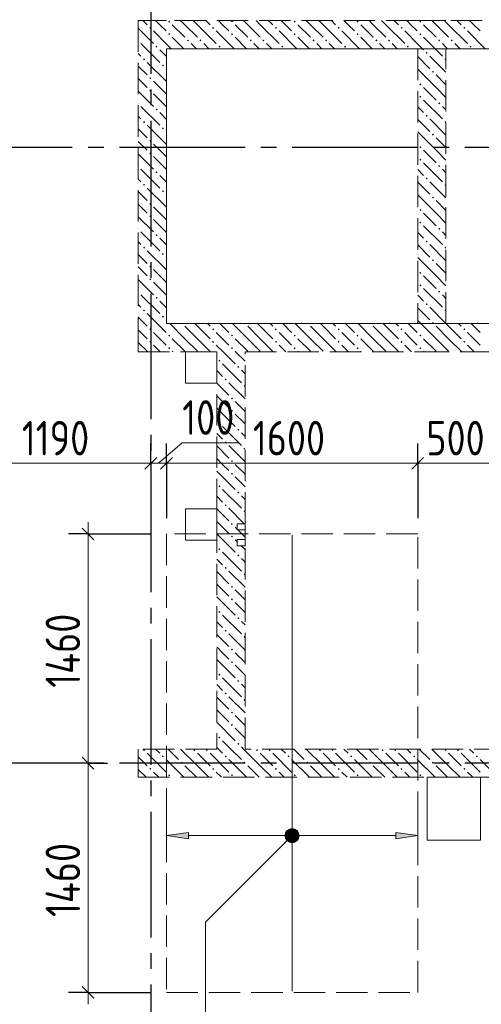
# Model space of a CAD drawing. Header units: millimetres. Extents: x 0 to 43617, y 0 to 59400.
# Tile 35 of 41: x 15489 to 18429, y 40794 to 47065. Entities that reach past the tile are written whole.
import ezdxf

# ---------------------------------------------------------------- set-up
doc = ezdxf.new("R2010")
doc.units = ezdxf.units.MM
doc.linetypes.add('______2', pattern=[270, 200, -70])
doc.linetypes.add('______5', pattern=[1100, 800, -100, 100, -100])
for name, color, linetype, lineweight in [('Standard', 7, 'Continuous', 25), ('ДОП Верх по Х', 7, 'Continuous', 25), ('Оси', 40, '______5', 18), ('Позиционная метка номер позиции', 7, 'Continuous', 13), ('Примечания', 7, 'Continuous', 25)]:
    doc.layers.add(name, color=color, linetype=linetype, lineweight=lineweight)
doc.layers.add('ЖБ Перекрытие верхний уровень', color=7, linetype='Continuous', lineweight=25, true_color=0xe0e0ff)
doc.layers.add('ЖБ Стена верхний уровень', color=7, linetype='Continuous', lineweight=25, true_color=0x006e00)
doc.styles.add('GOST 2.304-81', font='txt')

msp = doc.modelspace()

# ---------------------------------------------------------------- hatches: boundary and pattern name
at = {"layer": 'ДОП Верх по Х', "linetype": 'Continuous', "lineweight": 13, "transparency": 33554687}
for points in [[(17191.7, 41887), (17205.2, 41836), (17205.2, 41900.5)], [(17205.2, 41900.5), (17224, 41830.7), (17224, 41905.7)], [(17205.2, 41900.5), (17205.2, 41836), (17224, 41830.7)], [(17224, 41905.7), (17224, 41830.7), (17242.8, 41836)], [(17224, 41905.7), (17242.8, 41836), (17242.8, 41900.5)], [(17242.8, 41900.5), (17242.8, 41836), (17256.3, 41849.5)], [(17242.8, 41900.5), (17256.3, 41849.5), (17256.3, 41887)], [(17191.7, 41849.5), (17191.7, 41887), (17186.5, 41868.2)], [(17191.7, 41887), (17191.7, 41849.5), (17205.2, 41836)], [(17256.3, 41887), (17256.3, 41849.5), (17261.5, 41868.2)], [(17884, 41848.2), (18024, 41868.2), (17884, 41888.2)]]:
    msp.add_hatch(color=7, dxfattribs=at).paths.add_polyline_path(points)
msp.add_hatch(color=7, dxfattribs=at).paths.add_polyline_path([(16564, 41848.2), (16424, 41868.2), (16564, 41888.2)], flags=16)
at = {"layer": 'ЖБ Стена верхний уровень', "linetype": 'Continuous', "lineweight": 18, "transparency": 33554687}
for points in [[(16434.5, 47053.1), (16440.9, 47059.6), (16447.4, 47053.1), (16440.9, 47046.6)], [(16834.5, 47053.1), (16840.9, 47059.6), (16847.4, 47053.1), (16840.9, 47046.6)], [(17234.5, 47053.1), (17240.9, 47059.6), (17247.4, 47053.1), (17240.9, 47046.6)], [(17634.5, 47053.1), (17640.9, 47059.6), (17647.4, 47053.1), (17640.9, 47046.6)], [(18034.5, 47053.1), (18040.9, 47059.6), (18047.4, 47053.1), (18040.9, 47046.6)], [(16314.5, 47013.1), (16321, 47019.6), (16327.5, 47013.1), (16321, 47006.6)], [(16434.5, 46973.1), (16440.9, 46979.6), (16447.4, 46973.1), (16440.9, 46966.6)], [(16714.5, 47013.1), (16721, 47019.6), (16727.5, 47013.1), (16721, 47006.6)], [(16834.5, 46973.1), (16840.9, 46979.6), (16847.4, 46973.1), (16840.9, 46966.6)], [(17114.5, 47013.1), (17121, 47019.6), (17127.5, 47013.1), (17121, 47006.6)], [(17234.5, 46973.1), (17240.9, 46979.6), (17247.4, 46973.1), (17240.9, 46966.6)], [(17514.5, 47013.1), (17521, 47019.6), (17527.5, 47013.1), (17521, 47006.6)], [(17634.5, 46973.1), (17640.9, 46979.6), (17647.4, 46973.1), (17640.9, 46966.6)], [(17914.5, 47013.1), (17921, 47019.6), (17927.5, 47013.1), (17921, 47006.6)], [(18034.5, 46973.1), (18040.9, 46979.6), (18047.4, 46973.1), (18040.9, 46966.6)], [(18314.5, 47013.1), (18321, 47019.6), (18327.5, 47013.1), (18321, 47006.6)], [(16244, 46936.6), (16247.4, 46933.1), (16244, 46929.7)], [(16554.4, 46933.1), (16560.9, 46939.6), (16567.4, 46933.1), (16560.9, 46926.6)], [(16634.5, 46933.1), (16640.9, 46939.6), (16647.4, 46933.1), (16640.9, 46926.6)], [(16954.4, 46933.1), (16960.9, 46939.6), (16967.4, 46933.1), (16960.9, 46926.6)], [(17034.5, 46933.1), (17040.9, 46939.6), (17047.4, 46933.1), (17040.9, 46926.6)], [(17354.4, 46933.1), (17360.9, 46939.6), (17367.4, 46933.1), (17360.9, 46926.6)], [(17434.5, 46933.1), (17440.9, 46939.6), (17447.4, 46933.1), (17440.9, 46926.6)], [(17754.4, 46933.1), (17760.9, 46939.6), (17767.4, 46933.1), (17760.9, 46926.6)], [(17834.5, 46933.1), (17840.9, 46939.6), (17847.4, 46933.1), (17840.9, 46926.6)], [(18154.4, 46933.1), (18160.9, 46939.6), (18167.4, 46933.1), (18160.9, 46926.6)], [(18234.5, 46933.1), (18240.9, 46939.6), (18247.4, 46933.1), (18240.9, 46926.6)], [(16354.4, 46893.1), (16360.9, 46899.6), (16367.4, 46893.1), (16360.9, 46886.6)], [(16754.4, 46893.1), (16760.9, 46899.6), (16767.4, 46893.1), (16760.9, 46886.6)], [(17154.4, 46893.1), (17160.9, 46899.6), (17167.4, 46893.1), (17160.9, 46886.6)], [(17554.4, 46893.1), (17560.9, 46899.6), (17567.4, 46893.1), (17560.9, 46886.6)], [(17954.4, 46893.1), (17960.9, 46899.6), (17967.4, 46893.1), (17960.9, 46886.6)], [(18074.5, 46853.1), (18081, 46859.6), (18087.5, 46853.1), (18081, 46846.6)], [(18354.4, 46893.1), (18360.9, 46899.6), (18367.4, 46893.1), (18360.9, 46886.6)], [(16274.5, 46813.1), (16281, 46819.6), (16287.5, 46813.1), (16281, 46806.6)], [(18194.5, 46813.1), (18201, 46819.6), (18204, 46816.6), (18204, 46809.7), (18201, 46806.6)], [(16394.5, 46773.1), (16401, 46779.6), (16407.5, 46773.1), (16401, 46766.6)], [(18114.5, 46733.1), (18121, 46739.6), (18127.5, 46733.1), (18121, 46726.6)], [(16314.5, 46693.1), (16321, 46699.6), (16327.5, 46693.1), (16321, 46686.6)], [(18034.5, 46653.1), (18040.9, 46659.6), (18047.4, 46653.1), (18040.9, 46646.6)], [(16314.5, 46613.1), (16321, 46619.6), (16327.5, 46613.1), (16321, 46606.6)], [(16244, 46536.6), (16247.4, 46533.1), (16244, 46529.7)], [(18034.5, 46573.1), (18040.9, 46579.6), (18047.4, 46573.1), (18040.9, 46566.6)], [(18154.4, 46533.1), (18160.9, 46539.6), (18167.4, 46533.1), (18160.9, 46526.6)], [(16354.4, 46493.1), (16360.9, 46499.6), (16367.4, 46493.1), (16360.9, 46486.6)], [(16274.5, 46413.1), (16281, 46419.6), (16287.5, 46413.1), (16281, 46406.6)], [(18074.5, 46453.1), (18081, 46459.6), (18087.5, 46453.1), (18081, 46446.6)], [(18194.5, 46413.1), (18201, 46419.6), (18204, 46416.6), (18204, 46409.7), (18201, 46406.6)], [(16394.5, 46373.1), (16401, 46379.6), (16407.5, 46373.1), (16401, 46366.6)], [(16314.5, 46293.1), (16321, 46299.6), (16327.5, 46293.1), (16321, 46286.6)], [(18114.5, 46333.1), (18121, 46339.6), (18127.5, 46333.1), (18121, 46326.6)], [(16314.5, 46213.1), (16321, 46219.6), (16327.5, 46213.1), (16321, 46206.6)], [(18034.5, 46253.1), (18040.9, 46259.6), (18047.4, 46253.1), (18040.9, 46246.6)], [(18034.5, 46173.1), (18040.9, 46179.6), (18047.4, 46173.1), (18040.9, 46166.6)], [(16244, 46136.6), (16247.4, 46133.1), (16244, 46129.7)], [(16354.4, 46093.1), (16360.9, 46099.6), (16367.4, 46093.1), (16360.9, 46086.6)], [(18154.4, 46133.1), (18160.9, 46139.6), (18167.4, 46133.1), (18160.9, 46126.6)], [(18074.5, 46053.1), (18081, 46059.6), (18087.5, 46053.1), (18081, 46046.6)], [(16274.5, 46013.1), (16281, 46019.6), (16287.5, 46013.1), (16281, 46006.6)], [(16394.5, 45973.1), (16401, 45979.6), (16407.5, 45973.1), (16401, 45966.6)], [(18194.5, 46013.1), (18201, 46019.6), (18204, 46016.6), (18204, 46009.7), (18201, 46006.6)], [(18114.5, 45933.1), (18121, 45939.6), (18127.5, 45933.1), (18121, 45926.6)], [(16314.5, 45893.1), (16321, 45899.6), (16327.5, 45893.1), (16321, 45886.6)], [(18034.5, 45853.1), (18040.9, 45859.6), (18047.4, 45853.1), (18040.9, 45846.6)], [(16314.5, 45813.1), (16321, 45819.6), (16327.5, 45813.1), (16321, 45806.6)], [(18034.5, 45773.1), (18040.9, 45779.6), (18047.4, 45773.1), (18040.9, 45766.6)], [(16244, 45736.6), (16247.4, 45733.1), (16244, 45729.7)], [(18154.4, 45733.1), (18160.9, 45739.6), (18167.4, 45733.1), (18160.9, 45726.6)], [(16354.4, 45693.1), (16360.9, 45699.6), (16367.4, 45693.1), (16360.9, 45686.6)], [(18074.5, 45653.1), (18081, 45659.6), (18087.5, 45653.1), (18081, 45646.6)], [(16274.5, 45613.1), (16281, 45619.6), (16287.5, 45613.1), (16281, 45606.6)], [(18194.5, 45613.1), (18201, 45619.6), (18204, 45616.6), (18204, 45609.7), (18201, 45606.6)], [(16394.5, 45573.1), (16401, 45579.6), (16407.5, 45573.1), (16401, 45566.6)], [(18114.5, 45533.1), (18121, 45539.6), (18127.5, 45533.1), (18121, 45526.6)], [(16314.5, 45493.1), (16321, 45499.6), (16327.5, 45493.1), (16321, 45486.6)], [(16314.5, 45413.1), (16321, 45419.6), (16327.5, 45413.1), (16321, 45406.6)], [(18034.5, 45453.1), (18040.9, 45459.6), (18047.4, 45453.1), (18040.9, 45446.6)], [(18034.5, 45373.1), (18040.9, 45379.6), (18047.4, 45373.1), (18040.9, 45366.6)], [(18154.4, 45333.1), (18160.9, 45339.6), (18167.4, 45333.1), (18160.9, 45326.6)], [(16244, 45336.6), (16247.4, 45333.1), (16244, 45329.7)], [(16354.4, 45293.1), (16360.9, 45299.6), (16367.4, 45293.1), (16360.9, 45286.6)], [(16274.5, 45213.1), (16281, 45219.6), (16287.5, 45213.1), (16281, 45206.6)], [(18074.5, 45253.1), (18081, 45259.6), (18087.5, 45253.1), (18081, 45246.6)], [(18194.5, 45213.1), (18201, 45219.6), (18204, 45216.6), (18204, 45209.7), (18201, 45206.6)], [(16394.5, 45173.1), (16401, 45179.6), (16407.5, 45173.1), (16401, 45166.6)], [(16314.5, 45093.1), (16321, 45099.6), (16327.5, 45093.1), (16321, 45086.6)], [(16524.3, 45130), (16521, 45126.6), (16517.6, 45130)], [(16714.5, 45093.1), (16721, 45099.6), (16727.5, 45093.1), (16721, 45086.6)], [(16924.3, 45130), (16921, 45126.6), (16917.6, 45130)], [(17114.5, 45093.1), (17121, 45099.6), (17127.5, 45093.1), (17121, 45086.6)], [(17324.3, 45130), (17321, 45126.6), (17317.6, 45130)], [(17514.5, 45093.1), (17521, 45099.6), (17527.5, 45093.1), (17521, 45086.6)], [(17724.3, 45130), (17721, 45126.6), (17717.6, 45130)], [(17914.5, 45093.1), (17921, 45099.6), (17927.5, 45093.1), (17921, 45086.6)], [(18114.5, 45133.1), (18121, 45139.6), (18127.5, 45133.1), (18124.3, 45130), (18117.6, 45130)], [(18124.3, 45130), (18121, 45126.6), (18117.6, 45130)], [(18314.5, 45093.1), (18321, 45099.6), (18327.5, 45093.1), (18321, 45086.6)], [(16434.5, 45053.1), (16440.9, 45059.6), (16447.4, 45053.1), (16440.9, 45046.6)], [(16834.5, 45053.1), (16840.9, 45059.6), (16847.4, 45053.1), (16840.9, 45046.6)], [(17234.5, 45053.1), (17240.9, 45059.6), (17247.4, 45053.1), (17240.9, 45046.6)], [(17634.5, 45053.1), (17640.9, 45059.6), (17647.4, 45053.1), (17640.9, 45046.6)], [(18034.5, 45053.1), (18040.9, 45059.6), (18047.4, 45053.1), (18040.9, 45046.6)], [(16314.5, 45013.1), (16321, 45019.6), (16327.5, 45013.1), (16321, 45006.6)], [(16434.5, 44973.1), (16440.9, 44979.6), (16447.4, 44973.1), (16440.9, 44966.6)], [(16714.5, 45013.1), (16721, 45019.6), (16727.5, 45013.1), (16721, 45006.6)], [(16834.5, 44973.1), (16840.9, 44979.6), (16847.4, 44973.1), (16840.9, 44966.6)], [(17114.5, 45013.1), (17121, 45019.6), (17127.5, 45013.1), (17121, 45006.6)], [(17234.5, 44973.1), (17240.9, 44979.6), (17247.4, 44973.1), (17240.9, 44966.6)], [(17514.5, 45013.1), (17521, 45019.6), (17527.5, 45013.1), (17521, 45006.6)], [(17634.5, 44973.1), (17640.9, 44979.6), (17647.4, 44973.1), (17640.9, 44966.6)], [(17914.5, 45013.1), (17921, 45019.6), (17927.5, 45013.1), (17921, 45006.6)], [(18034.5, 44973.1), (18040.9, 44979.6), (18047.4, 44973.1), (18040.9, 44966.6)], [(18314.5, 45013.1), (18321, 45019.6), (18327.5, 45013.1), (18321, 45006.6)], [(16754.4, 44893.1), (16760.9, 44899.6), (16767.4, 44893.1), (16760.9, 44886.6)], [(16874.5, 44853.1), (16881, 44859.6), (16887.5, 44853.1), (16881, 44846.6)], [(16794.5, 44773.1), (16801, 44779.6), (16807.5, 44773.1), (16801, 44766.6)], [(16914.5, 44733.1), (16921, 44739.6), (16924, 44736.6), (16924, 44729.7), (16921, 44726.6)], [(16834.5, 44653.1), (16840.9, 44659.6), (16847.4, 44653.1), (16840.9, 44646.6)], [(16834.5, 44573.1), (16840.9, 44579.6), (16847.4, 44573.1), (16840.9, 44566.6)], [(16754.4, 44493.1), (16760.9, 44499.6), (16767.4, 44493.1), (16760.9, 44486.6)], [(16874.5, 44453.1), (16881, 44459.6), (16887.5, 44453.1), (16881, 44446.6)], [(16794.5, 44373.1), (16801, 44379.6), (16807.5, 44373.1), (16801, 44366.6)], [(16914.5, 44333.1), (16921, 44339.6), (16924, 44336.6), (16924, 44329.7), (16921, 44326.6)], [(16834.5, 44253.1), (16840.9, 44259.6), (16847.4, 44253.1), (16840.9, 44246.6)], [(16834.5, 44173.1), (16840.9, 44179.6), (16847.4, 44173.1), (16840.9, 44166.6)], [(16754.4, 44093.1), (16760.9, 44099.6), (16767.4, 44093.1), (16760.9, 44086.6)], [(16874.5, 44053.1), (16881, 44059.6), (16887.5, 44053.1), (16881, 44046.6)], [(16794.5, 43973.1), (16801, 43979.6), (16807.5, 43973.1), (16801, 43966.6)], [(16914.5, 43933.1), (16921, 43939.6), (16924, 43936.6), (16924, 43929.7), (16921, 43926.6)], [(16834.5, 43853.1), (16840.9, 43859.6), (16847.4, 43853.1), (16840.9, 43846.6)], [(16834.5, 43773.1), (16840.9, 43779.6), (16847.4, 43773.1), (16840.9, 43766.6)], [(16754.4, 43693.1), (16760.9, 43699.6), (16767.4, 43693.1), (16760.9, 43686.6)], [(16874.5, 43653.1), (16881, 43659.6), (16887.5, 43653.1), (16881, 43646.6)], [(16794.5, 43573.1), (16801, 43579.6), (16807.5, 43573.1), (16801, 43566.6)], [(16914.5, 43533.1), (16921, 43539.6), (16924, 43536.6), (16924, 43529.7), (16921, 43526.6)], [(16834.5, 43453.1), (16840.9, 43459.6), (16847.4, 43453.1), (16840.9, 43446.6)], [(16834.5, 43373.1), (16840.9, 43379.6), (16847.4, 43373.1), (16840.9, 43366.6)], [(16754.4, 43293.1), (16760.9, 43299.6), (16767.4, 43293.1), (16760.9, 43286.6)], [(16874.5, 43253.1), (16881, 43259.6), (16887.5, 43253.1), (16881, 43246.6)], [(16794.5, 43173.1), (16801, 43179.6), (16807.5, 43173.1), (16801, 43166.6)], [(16914.5, 43133.1), (16921, 43139.6), (16924, 43136.6), (16924, 43129.7), (16921, 43126.6)], [(16834.5, 43053.1), (16840.9, 43059.6), (16847.4, 43053.1), (16840.9, 43046.6)], [(16834.5, 42973.1), (16840.9, 42979.6), (16847.4, 42973.1), (16840.9, 42966.6)], [(16754.4, 42893.1), (16760.9, 42899.6), (16767.4, 42893.1), (16760.9, 42886.6)], [(16874.5, 42853.1), (16881, 42859.6), (16887.5, 42853.1), (16881, 42846.6)], [(16794.5, 42773.1), (16801, 42779.6), (16807.5, 42773.1), (16801, 42766.6)], [(16914.5, 42733.1), (16921, 42739.6), (16924, 42736.6), (16924, 42729.7), (16921, 42726.6)], [(16834.5, 42653.1), (16840.9, 42659.6), (16847.4, 42653.1), (16840.9, 42646.6)], [(16834.5, 42573.1), (16840.9, 42579.6), (16847.4, 42573.1), (16840.9, 42566.6)], [(16754.4, 42493.1), (16760.9, 42499.6), (16767.4, 42493.1), (16760.9, 42486.6)], [(16874.5, 42453.1), (16881, 42459.6), (16887.5, 42453.1), (16881, 42446.6)], [(16274.5, 42413.1), (16281, 42419.6), (16287.5, 42413.1), (16281, 42406.6)], [(16594.5, 42413.1), (16601, 42419.6), (16607.5, 42413.1), (16601, 42406.6)], [(16674.5, 42413.1), (16681, 42419.6), (16687.5, 42413.1), (16681, 42406.6)], [(16994.5, 42413.1), (17001, 42419.6), (17007.5, 42413.1), (17001, 42406.6)], [(17074.5, 42413.1), (17081, 42419.6), (17087.5, 42413.1), (17081, 42406.6)], [(17394.5, 42413.1), (17401, 42419.6), (17407.5, 42413.1), (17401, 42406.6)], [(17474.5, 42413.1), (17481, 42419.6), (17487.5, 42413.1), (17481, 42406.6)], [(17794.5, 42413.1), (17801, 42419.6), (17807.5, 42413.1), (17801, 42406.6)], [(17874.5, 42413.1), (17881, 42419.6), (17887.5, 42413.1), (17881, 42406.6)], [(18194.5, 42413.1), (18201, 42419.6), (18207.5, 42413.1), (18201, 42406.6)], [(18274.5, 42413.1), (18281, 42419.6), (18287.5, 42413.1), (18281, 42406.6)], [(16394.5, 42373.1), (16401, 42379.6), (16407.5, 42373.1), (16401, 42366.6)], [(16514.5, 42333.1), (16521, 42339.6), (16527.5, 42333.1), (16521, 42326.6)], [(16794.5, 42373.1), (16801, 42379.6), (16807.5, 42373.1), (16801, 42366.6)], [(16914.5, 42333.1), (16921, 42339.6), (16927.5, 42333.1), (16921, 42326.6)], [(17194.5, 42373.1), (17201, 42379.6), (17207.5, 42373.1), (17201, 42366.6)], [(17314.5, 42333.1), (17321, 42339.6), (17327.5, 42333.1), (17321, 42326.6)], [(17594.5, 42373.1), (17601, 42379.6), (17607.5, 42373.1), (17601, 42366.6)], [(17714.5, 42333.1), (17721, 42339.6), (17727.5, 42333.1), (17721, 42326.6)], [(17994.5, 42373.1), (18001, 42379.6), (18007.5, 42373.1), (18001, 42366.6)], [(18114.5, 42333.1), (18121, 42339.6), (18127.5, 42333.1), (18121, 42326.6)], [(18394.5, 42373.1), (18401, 42379.6), (18407.5, 42373.1), (18401, 42366.6)], [(16314.5, 42293.1), (16321, 42299.6), (16327.5, 42293.1), (16321, 42286.6)], [(16714.5, 42293.1), (16721, 42299.6), (16727.5, 42293.1), (16721, 42286.6)], [(17114.5, 42293.1), (17121, 42299.6), (17127.5, 42293.1), (17121, 42286.6)], [(17514.5, 42293.1), (17521, 42299.6), (17527.5, 42293.1), (17521, 42286.6)], [(17914.5, 42293.1), (17921, 42299.6), (17927.5, 42293.1), (17921, 42286.6)], [(18314.5, 42293.1), (18321, 42299.6), (18327.5, 42293.1), (18321, 42286.6)], [(16434.5, 42253.1), (16440.9, 42259.6), (16447.4, 42253.1), (16440.9, 42246.6)], [(16834.5, 42253.1), (16840.9, 42259.6), (16847.4, 42253.1), (16840.9, 42246.6)], [(17234.5, 42253.1), (17240.9, 42259.6), (17247.4, 42253.1), (17240.9, 42246.6)], [(17634.5, 42253.1), (17640.9, 42259.6), (17647.4, 42253.1), (17640.9, 42246.6)], [(18034.5, 42253.1), (18040.9, 42259.6), (18047.4, 42253.1), (18040.9, 42246.6)]]:
    msp.add_hatch(color=7, dxfattribs=at).paths.add_polyline_path(points, flags=16)
at = {"layer": 'Позиционная метка номер позиции', "linetype": 'Continuous', "lineweight": 13, "transparency": 33554687}
for points in [[(17255.8, 41836.4), (17192.2, 41900), (17180.7, 41879.7)], [(17267.3, 41856.8), (17212.5, 41911.5), (17192.2, 41900)], [(17267.3, 41856.8), (17192.2, 41900), (17255.8, 41836.4)], [(17267.3, 41879.7), (17235.5, 41911.5), (17212.5, 41911.5)], [(17267.3, 41879.7), (17212.5, 41911.5), (17267.3, 41856.8)], [(17235.5, 41911.5), (17267.3, 41879.7), (17255.8, 41900)], [(17255.8, 41836.4), (17180.7, 41879.7), (17235.5, 41824.9)], [(17235.5, 41824.9), (17180.7, 41879.7), (17180.7, 41856.8)], [(17235.5, 41824.9), (17180.7, 41856.8), (17212.5, 41824.9)], [(17212.5, 41824.9), (17180.7, 41856.8), (17192.2, 41836.4)]]:
    msp.add_hatch(color=7, dxfattribs=at).paths.add_polyline_path(points)

# ---------------------------------------------------------------- linework, layer by layer
at = {"layer": 'Standard', "color": 251, "linetype": 'Continuous', "lineweight": -3, "true_color": 0x656565, "transparency": 33554687}
for p, q in [((16324, 44240), (16324, 44365)), ((16424, 44240), (16424, 44365)), ((18024, 44240), (18024, 44365)), ((16324, 44240), (16324, 44115)), ((16424, 44240), (16424, 44115)), ((16424, 44240), (16424, 43890)), ((18024, 44240), (18024, 44115)), ((18024, 44240), (18024, 43890)), ((15924, 43790), (15799, 43790)), ((15924, 43790), (16049, 43790)), ((15924, 43790), (16324, 43790)), ((15924, 42330), (15799, 42330)), ((15924, 42330), (16049, 42330)), ((15924, 42330), (15924, 42330)), ((15924, 40870), (15799, 40870)), ((15924, 40870), (16049, 40870)), ((15924, 40870), (16324, 40870))]:
    msp.add_line(p, q, dxfattribs=at)
at = {"layer": 'Standard', "color": 7, "linetype": 'Continuous', "lineweight": 13, "transparency": 33554687}
for p, q in [((16374, 44240), (16524, 44371.1)), ((16524, 44371.1), (16883.7, 44371.1)), ((16324, 44240), (15134, 44240)), ((16424, 44240), (16324, 44240)), ((18024, 44240), (16424, 44240)), ((18524, 44240), (18024, 44240)), ((15924, 43790), (15924, 43865)), ((15924, 42330), (15924, 43790)), ((15924, 40870), (15924, 40795))]:
    msp.add_line(p, q, dxfattribs=at)
at = {"layer": 'Standard', "color": 7, "linetype": 'Continuous', "lineweight": 25, "transparency": 33554687}
for p, q in [((16361.5, 44277.5), (16286.5, 44202.5)), ((16461.5, 44277.5), (16386.5, 44202.5)), ((18061.5, 44277.5), (17986.5, 44202.5)), ((15961.5, 43752.5), (15886.5, 43827.5)), ((15961.5, 42292.5), (15886.5, 42367.5)), ((15961.5, 40832.5), (15886.5, 40907.5))]:
    msp.add_line(p, q, dxfattribs=at)
at = {"layer": 'Standard', "color": 251, "linetype": 'Continuous', "lineweight": -3, "true_color": 0x656565, "transparency": 33554687}
msp.add_lwpolyline([(16324, 44240), (16324, 44257), (16324, 44257), (16324, 44257), (16324, 44257), (16324, 44257), (16324, 44257), (16324, 44309.8)], dxfattribs=at)
at = {"layer": 'Standard', "color": 7, "linetype": 'Continuous', "lineweight": 13, "transparency": 33554687}
msp.add_lwpolyline([(15924, 40870), (15924, 41266.9), (15924, 41266.9), (15924, 42330)], dxfattribs=at)
at = {"layer": 'ДОП Верх по Х', "color": 7, "linetype": 'Continuous', "lineweight": 18, "transparency": 33554687}
msp.add_line((17224, 43783), (17224, 40877), dxfattribs=at)
at = {"layer": 'ДОП Верх по Х', "color": 251, "linetype": 'Continuous', "lineweight": 13, "true_color": 0x494949, "transparency": 33554687}
for p, q in [((16424, 41868.2), (16424, 41968.2)), ((18024, 41868.2), (18024, 41968.2)), ((17224, 41905.7), (17224, 41905.7)), ((16424, 41868.2), (16564, 41888.2)), ((16564, 41848.2), (16424, 41868.2)), ((16424, 41868.2), (16424, 41768.2)), ((16424, 41868.2), (16424, 41868.2)), ((16564, 41888.2), (16564, 41848.2)), ((16564, 41868.2), (17194, 41868.2)), ((17224, 41830.7), (17224, 41830.7)), ((17254, 41868.2), (17884, 41868.2)), ((18024, 41868.2), (17884, 41888.2)), ((17884, 41888.2), (17884, 41848.2)), ((17884, 41848.2), (18024, 41868.2)), ((18024, 41868.2), (18024, 41768.2)), ((18024, 41868.2), (18024, 41868.2))]:
    msp.add_line(p, q, dxfattribs=at)
msp.add_circle((17224, 41868.2), 37.5, dxfattribs=at)
at = {"layer": 'ЖБ Перекрытие верхний уровень', "color": 7, "linetype": 'Continuous', "lineweight": 18, "transparency": 33554687}
for p, q in [((20864, 46880), (16424, 46880)), ((16424, 46880), (16424, 45130)), ((16424, 45130), (20864, 45130)), ((16744, 44950), (16544, 44950)), ((16544, 44950), (16544, 44750)), ((16744, 44750), (16744, 44950)), ((16544, 44750), (16744, 44750)), ((16744, 43950), (16544, 43950)), ((16544, 43950), (16544, 43750)), ((16744, 43750), (16744, 43950)), ((16924, 43855), (16874, 43855)), ((16874, 43855), (16874, 43815)), ((16924, 43815), (16924, 43855)), ((16874, 43815), (16924, 43815)), ((16544, 43750), (16744, 43750)), ((16924, 43755), (16874, 43755)), ((16874, 43755), (16874, 43715)), ((16874, 43715), (16924, 43715)), ((16924, 43715), (16924, 43755)), ((18424, 42240), (18084, 42240)), ((18084, 42240), (18084, 41840)), ((18424, 41840), (18424, 42240)), ((18084, 41840), (18424, 41840))]:
    msp.add_line(p, q, dxfattribs=at)
at = {"layer": 'ЖБ Стена верхний уровень', "color": 251, "linetype": '______2', "lineweight": 13, "true_color": 0x656565, "transparency": 33554687}
for p, q in [((16424, 47060), (16244, 47060)), ((16244, 47060), (16244, 45130)), ((18024, 47060), (16424, 47060)), ((18204, 47060), (18024, 47060)), ((20864, 47060), (18204, 47060)), ((16424, 46880), (18024, 46880)), ((16424, 45130), (16424, 46880)), ((18024, 46880), (18024, 45130)), ((18204, 45130), (18204, 46880)), ((18204, 46880), (20864, 46880)), ((16244, 45130), (16244, 44950)), ((18024, 45130), (16424, 45130)), ((20864, 45130), (18204, 45130)), ((16244, 44950), (16744, 44950)), ((16744, 44950), (16744, 42420)), ((16924, 44950), (18024, 44950)), ((16924, 43855), (16924, 44950)), ((18024, 44950), (20864, 44950)), ((16924, 43855), (16874, 43855)), ((16874, 43855), (16874, 43815)), ((16874, 43815), (16924, 43815)), ((16924, 43755), (16924, 43815)), ((16924, 43755), (16874, 43755)), ((16874, 43755), (16874, 43715)), ((16874, 43715), (16924, 43715)), ((16924, 42420), (16924, 43715)), ((16744, 42420), (16244, 42420)), ((16244, 42420), (16244, 42240)), ((21824, 42420), (16924, 42420)), ((16244, 42240), (21824, 42240))]:
    msp.add_line(p, q, dxfattribs=at)
at = {"layer": 'ЖБ Стена верхний уровень', "color": 9, "linetype": 'Continuous', "lineweight": 18, "true_color": 0xc7c7c7, "transparency": 33554687}
for p, q in [((16274.1, 47060), (16301, 47033.1)), ((16381, 47033.1), (16354.1, 47060)), ((16421, 46993.1), (16381, 47033.1)), ((16460.9, 47033.1), (16540.9, 46953.1)), ((16540.9, 47033.1), (16514.1, 47060)), ((16540.9, 47033.1), (16621, 46953.1)), ((16594.1, 47060), (16621, 47033.1)), ((16621, 47033.1), (16740.9, 46913.1)), ((16674.1, 47060), (16701, 47033.1)), ((16781, 47033.1), (16754.1, 47060)), ((16821, 46993.1), (16781, 47033.1)), ((16860.9, 47033.1), (16940.9, 46953.1)), ((16940.9, 47033.1), (16914.1, 47060)), ((16940.9, 47033.1), (17021, 46953.1)), ((16994.1, 47060), (17021, 47033.1)), ((17021, 47033.1), (17140.9, 46913.1)), ((17074.1, 47060), (17101, 47033.1)), ((17181, 47033.1), (17154.1, 47060)), ((17221, 46993.1), (17181, 47033.1)), ((17260.9, 47033.1), (17340.9, 46953.1)), ((17340.9, 47033.1), (17314.1, 47060)), ((17340.9, 47033.1), (17421, 46953.1)), ((17394.1, 47060), (17421, 47033.1)), ((17421, 47033.1), (17540.9, 46913.1)), ((17474.1, 47060), (17501, 47033.1)), ((17581, 47033.1), (17554.1, 47060)), ((17621, 46993.1), (17581, 47033.1)), ((17660.9, 47033.1), (17740.9, 46953.1)), ((17740.9, 47033.1), (17714.1, 47060)), ((17740.9, 47033.1), (17821, 46953.1)), ((17794.1, 47060), (17821, 47033.1)), ((17821, 47033.1), (17940.9, 46913.1)), ((17874.1, 47060), (17901, 47033.1)), ((17981, 47033.1), (17954.1, 47060)), ((18021, 46993.1), (17981, 47033.1)), ((18060.9, 47033.1), (18140.9, 46953.1)), ((18140.9, 47033.1), (18114.1, 47060)), ((18140.9, 47033.1), (18204, 46970.1)), ((18194.1, 47060), (18204, 47050.1)), ((18204, 47050.1), (18221, 47033.1)), ((18221, 47033.1), (18340.9, 46913.1)), ((18274.1, 47060), (18301, 47033.1)), ((18381, 47033.1), (18354.1, 47060)), ((18421, 46993.1), (18381, 47033.1)), ((16244, 47010.1), (16340.9, 46913.1)), ((16340.9, 46993.1), (16424, 46910.1)), ((16740.9, 46993.1), (16854.1, 46880)), ((17140.9, 46993.1), (17254.1, 46880)), ((17540.9, 46993.1), (17654.1, 46880)), ((17940.9, 46993.1), (18024, 46910.1)), ((18204, 46970.1), (18221, 46953.1)), ((18340.9, 46993.1), (18454.1, 46880)), ((16260.9, 46913.1), (16381, 46793.1)), ((16424, 46910.1), (16454.1, 46880)), ((16460.9, 46953.1), (16534.1, 46880)), ((16614.1, 46880), (16581, 46913.1)), ((16660.9, 46913.1), (16694.1, 46880)), ((16860.9, 46953.1), (16934.1, 46880)), ((17014.1, 46880), (16981, 46913.1)), ((17060.9, 46913.1), (17094.1, 46880)), ((17260.9, 46953.1), (17334.1, 46880)), ((17414.1, 46880), (17381, 46913.1)), ((17460.9, 46913.1), (17494.1, 46880)), ((17660.9, 46953.1), (17734.1, 46880)), ((17814.1, 46880), (17781, 46913.1)), ((17860.9, 46913.1), (17894.1, 46880)), ((18024, 46910.1), (18060.9, 46873.1)), ((18060.9, 46953.1), (18181, 46833.1)), ((18204, 46890.1), (18181, 46913.1)), ((18260.9, 46913.1), (18294.1, 46880)), ((16260.9, 46833.1), (16244, 46850.1)), ((16381, 46873.1), (16424, 46830.1)), ((18214.1, 46880), (18204, 46890.1)), ((16301, 46793.1), (16421, 46673.1)), ((18024, 46830.1), (18101, 46753.1)), ((18204, 46730.1), (18101, 46833.1)), ((16244, 46770.1), (16301, 46713.1)), ((16424, 46750.1), (16421, 46753.1)), ((18140.9, 46633.1), (18024, 46750.1)), ((16244, 46690.1), (16301, 46633.1)), ((16381, 46633.1), (16340.9, 46673.1)), ((18140.9, 46713.1), (18204, 46650.1)), ((16244, 46610.1), (16340.9, 46513.1)), ((16421, 46593.1), (16381, 46633.1)), ((18060.9, 46633.1), (18140.9, 46553.1)), ((18140.9, 46633.1), (18204, 46570.1)), ((16340.9, 46593.1), (16424, 46510.1)), ((18060.9, 46553.1), (18181, 46433.1)), ((16260.9, 46513.1), (16381, 46393.1)), ((16381, 46473.1), (16424, 46430.1)), ((18024, 46510.1), (18060.9, 46473.1)), ((18204, 46490.1), (18181, 46513.1)), ((16260.9, 46433.1), (16244, 46450.1)), ((18024, 46430.1), (18101, 46353.1)), ((18204, 46330.1), (18101, 46433.1)), ((16244, 46370.1), (16301, 46313.1)), ((16301, 46393.1), (16421, 46273.1)), ((16424, 46350.1), (16421, 46353.1)), ((18140.9, 46233.1), (18024, 46350.1)), ((16244, 46290.1), (16301, 46233.1)), ((18140.9, 46313.1), (18204, 46250.1)), ((16381, 46233.1), (16340.9, 46273.1)), ((16421, 46193.1), (16381, 46233.1)), ((18060.9, 46233.1), (18140.9, 46153.1)), ((18140.9, 46233.1), (18204, 46170.1)), ((16244, 46210.1), (16340.9, 46113.1)), ((16340.9, 46193.1), (16424, 46110.1)), ((16260.9, 46113.1), (16381, 45993.1)), ((18024, 46110.1), (18060.9, 46073.1)), ((18060.9, 46153.1), (18181, 46033.1)), ((18204, 46090.1), (18181, 46113.1)), ((16260.9, 46033.1), (16244, 46050.1)), ((16381, 46073.1), (16424, 46030.1)), ((18024, 46030.1), (18101, 45953.1)), ((18204, 45930.1), (18101, 46033.1)), ((16244, 45970.1), (16301, 45913.1)), ((16301, 45993.1), (16421, 45873.1)), ((16424, 45950.1), (16421, 45953.1)), ((18140.9, 45833.1), (18024, 45950.1)), ((18140.9, 45913.1), (18204, 45850.1)), ((16244, 45890.1), (16301, 45833.1)), ((16381, 45833.1), (16340.9, 45873.1)), ((16244, 45810.1), (16340.9, 45713.1)), ((16340.9, 45793.1), (16424, 45710.1)), ((16421, 45793.1), (16381, 45833.1)), ((18060.9, 45833.1), (18140.9, 45753.1)), ((18140.9, 45833.1), (18204, 45770.1)), ((18060.9, 45753.1), (18181, 45633.1)), ((16260.9, 45713.1), (16381, 45593.1)), ((16381, 45673.1), (16424, 45630.1)), ((18024, 45710.1), (18060.9, 45673.1)), ((18204, 45690.1), (18181, 45713.1)), ((16260.9, 45633.1), (16244, 45650.1)), ((16301, 45593.1), (16421, 45473.1)), ((18024, 45630.1), (18101, 45553.1)), ((18204, 45530.1), (18101, 45633.1)), ((16244, 45570.1), (16301, 45513.1)), ((16424, 45550.1), (16421, 45553.1)), ((18140.9, 45433.1), (18024, 45550.1)), ((16244, 45490.1), (16301, 45433.1)), ((16381, 45433.1), (16340.9, 45473.1)), ((18140.9, 45513.1), (18204, 45450.1)), ((16244, 45410.1), (16340.9, 45313.1)), ((16421, 45393.1), (16381, 45433.1)), ((18060.9, 45433.1), (18140.9, 45353.1)), ((18140.9, 45433.1), (18204, 45370.1)), ((16340.9, 45393.1), (16424, 45310.1)), ((18060.9, 45353.1), (18181, 45233.1)), ((16260.9, 45313.1), (16381, 45193.1)), ((18024, 45310.1), (18060.9, 45273.1)), ((18204, 45290.1), (18181, 45313.1)), ((16260.9, 45233.1), (16244, 45250.1)), ((16381, 45273.1), (16424, 45230.1)), ((18024, 45230.1), (18101, 45153.1)), ((18204, 45130.1), (18101, 45233.1)), ((16244, 45170.1), (16284.1, 45130)), ((16301, 45193.1), (16364.1, 45130)), ((16424, 45150.1), (16421, 45153.1)), ((16244, 45090.1), (16301, 45033.1)), ((16284.1, 45130), (16301, 45113.1)), ((16364.1, 45130), (16421, 45073.1)), ((16540.9, 45033.1), (16444.1, 45130)), ((16540.9, 45113.1), (16621, 45033.1)), ((16621, 45113.1), (16604.1, 45130)), ((16621, 45113.1), (16701, 45033.1)), ((16684.1, 45130), (16701, 45113.1)), ((16764.1, 45130), (16821, 45073.1)), ((16940.9, 45033.1), (16844.1, 45130)), ((16940.9, 45113.1), (17021, 45033.1)), ((17021, 45113.1), (17004.1, 45130)), ((17021, 45113.1), (17101, 45033.1)), ((17084.1, 45130), (17101, 45113.1)), ((17164.1, 45130), (17221, 45073.1)), ((17340.9, 45033.1), (17244.1, 45130)), ((17340.9, 45113.1), (17421, 45033.1)), ((17421, 45113.1), (17404.1, 45130)), ((17421, 45113.1), (17501, 45033.1)), ((17484.1, 45130), (17501, 45113.1)), ((17564.1, 45130), (17621, 45073.1)), ((17740.9, 45033.1), (17644.1, 45130)), ((17740.9, 45113.1), (17821, 45033.1)), ((17821, 45113.1), (17804.1, 45130)), ((17821, 45113.1), (17901, 45033.1)), ((17884.1, 45130), (17901, 45113.1)), ((17964.1, 45130), (18021, 45073.1)), ((18044.1, 45130), (18024, 45150.1)), ((18140.9, 45033.1), (18044.1, 45130)), ((18140.9, 45113.1), (18221, 45033.1)), ((18221, 45113.1), (18204.1, 45130)), ((18221, 45113.1), (18301, 45033.1)), ((18284.1, 45130), (18301, 45113.1)), ((18364.1, 45130), (18421, 45073.1)), ((16381, 45033.1), (16340.9, 45073.1)), ((16421, 44993.1), (16381, 45033.1)), ((16460.9, 45033.1), (16540.9, 44953.1)), ((16540.9, 45033.1), (16621, 44953.1)), ((16621, 45033.1), (16704.1, 44950)), ((16781, 45033.1), (16740.9, 45073.1)), ((16821, 44993.1), (16781, 45033.1)), ((16860.9, 45033.1), (16940.9, 44953.1)), ((16940.9, 45033.1), (17021, 44953.1)), ((17021, 45033.1), (17104.1, 44950)), ((17181, 45033.1), (17140.9, 45073.1)), ((17221, 44993.1), (17181, 45033.1)), ((17260.9, 45033.1), (17340.9, 44953.1)), ((17340.9, 45033.1), (17421, 44953.1)), ((17421, 45033.1), (17504.1, 44950)), ((17581, 45033.1), (17540.9, 45073.1)), ((17621, 44993.1), (17581, 45033.1)), ((17660.9, 45033.1), (17740.9, 44953.1)), ((17740.9, 45033.1), (17821, 44953.1)), ((17821, 45033.1), (17904.1, 44950)), ((17981, 45033.1), (17940.9, 45073.1)), ((18021, 44993.1), (17981, 45033.1)), ((18060.9, 45033.1), (18140.9, 44953.1)), ((18140.9, 45033.1), (18221, 44953.1)), ((18221, 45033.1), (18304.1, 44950)), ((18381, 45033.1), (18340.9, 45073.1)), ((18421, 44993.1), (18381, 45033.1)), ((16244, 45010.1), (16304.1, 44950)), ((16340.9, 44993.1), (16384.1, 44950)), ((16740.9, 44993.1), (16784.1, 44950)), ((17140.9, 44993.1), (17184.1, 44950)), ((17540.9, 44993.1), (17584.1, 44950)), ((17940.9, 44993.1), (17984.1, 44950)), ((18340.9, 44993.1), (18384.1, 44950)), ((16460.9, 44953.1), (16464.1, 44950)), ((16784.1, 44950), (16860.9, 44873.1)), ((16860.9, 44953.1), (16864.1, 44950)), ((16864.1, 44950), (16924, 44890.1)), ((17260.9, 44953.1), (17264.1, 44950)), ((17660.9, 44953.1), (17664.1, 44950)), ((18060.9, 44953.1), (18064.1, 44950)), ((16781, 44873.1), (16901, 44753.1)), ((16744, 44830.1), (16781, 44793.1)), ((16924, 44810.1), (16901, 44833.1)), ((16744, 44750.1), (16821, 44673.1)), ((16924, 44650.1), (16821, 44753.1)), ((16781, 44633.1), (16744, 44670.1)), ((16744, 44590.1), (16860.9, 44473.1)), ((16821, 44593.1), (16781, 44633.1)), ((16860.9, 44633.1), (16924, 44570.1)), ((16860.9, 44553.1), (16924, 44490.1)), ((16781, 44473.1), (16901, 44353.1)), ((16744, 44430.1), (16781, 44393.1)), ((16924, 44410.1), (16901, 44433.1)), ((16744, 44350.1), (16821, 44273.1)), ((16924, 44250.1), (16821, 44353.1)), ((16781, 44233.1), (16744, 44270.1)), ((16821, 44193.1), (16781, 44233.1)), ((16860.9, 44233.1), (16924, 44170.1)), ((16744, 44190.1), (16860.9, 44073.1)), ((16860.9, 44153.1), (16924, 44090.1)), ((16744, 44030.1), (16781, 43993.1)), ((16781, 44073.1), (16901, 43953.1)), ((16924, 44010.1), (16901, 44033.1)), ((16744, 43950.1), (16821, 43873.1)), ((16919.1, 43855), (16821, 43953.1)), ((16781, 43833.1), (16744, 43870.1)), ((16744, 43790.1), (16860.9, 43673.1)), ((16821, 43793.1), (16781, 43833.1)), ((16860.9, 43833.1), (16874, 43820.1)), ((16879.1, 43815), (16924, 43770.1)), ((16860.9, 43753.1), (16874, 43740.1)), ((16899.1, 43715), (16924, 43690.1)), ((16781, 43673.1), (16901, 43553.1)), ((16744, 43630.1), (16781, 43593.1)), ((16924, 43610.1), (16901, 43633.1)), ((16744, 43550.1), (16821, 43473.1)), ((16924, 43450.1), (16821, 43553.1)), ((16781, 43433.1), (16744, 43470.1)), ((16821, 43393.1), (16781, 43433.1)), ((16860.9, 43433.1), (16924, 43370.1)), ((16744, 43390.1), (16860.9, 43273.1)), ((16860.9, 43353.1), (16924, 43290.1)), ((16781, 43273.1), (16901, 43153.1)), ((16744, 43230.1), (16781, 43193.1)), ((16924, 43210.1), (16901, 43233.1)), ((16744, 43150.1), (16821, 43073.1)), ((16924, 43050.1), (16821, 43153.1)), ((16781, 43033.1), (16744, 43070.1)), ((16821, 42993.1), (16781, 43033.1)), ((16860.9, 43033.1), (16924, 42970.1)), ((16744, 42990.1), (16860.9, 42873.1)), ((16860.9, 42953.1), (16924, 42890.1)), ((16781, 42873.1), (16901, 42753.1)), ((16924, 42810.1), (16901, 42833.1)), ((16744, 42830.1), (16781, 42793.1)), ((16744, 42750.1), (16821, 42673.1)), ((16924, 42650.1), (16821, 42753.1)), ((16781, 42633.1), (16744, 42670.1)), ((16744, 42590.1), (16860.9, 42473.1)), ((16821, 42593.1), (16781, 42633.1)), ((16860.9, 42633.1), (16924, 42570.1)), ((16860.9, 42553.1), (16924, 42490.1)), ((16781, 42473.1), (16834.1, 42420)), ((16301, 42393.1), (16421, 42273.1)), ((16354.1, 42420), (16381, 42393.1)), ((16434.1, 42420), (16501, 42353.1)), ((16621, 42313.1), (16514.1, 42420)), ((16621, 42393.1), (16701, 42313.1)), ((16701, 42393.1), (16821, 42273.1)), ((16744, 42430.1), (16754.1, 42420)), ((16754.1, 42420), (16781, 42393.1)), ((16834.1, 42420), (16901, 42353.1)), ((16914.1, 42420), (16901, 42433.1)), ((17021, 42313.1), (16914.1, 42420)), ((17021, 42393.1), (17101, 42313.1)), ((17101, 42393.1), (17221, 42273.1)), ((17154.1, 42420), (17181, 42393.1)), ((17234.1, 42420), (17301, 42353.1)), ((17421, 42313.1), (17314.1, 42420)), ((17421, 42393.1), (17501, 42313.1)), ((17501, 42393.1), (17621, 42273.1)), ((17554.1, 42420), (17581, 42393.1)), ((17634.1, 42420), (17701, 42353.1)), ((17821, 42313.1), (17714.1, 42420)), ((17821, 42393.1), (17901, 42313.1)), ((17901, 42393.1), (18021, 42273.1)), ((17954.1, 42420), (17981, 42393.1)), ((18034.1, 42420), (18101, 42353.1)), ((18221, 42313.1), (18114.1, 42420)), ((18221, 42393.1), (18301, 42313.1)), ((18301, 42393.1), (18421, 42273.1)), ((18354.1, 42420), (18381, 42393.1)), ((16244, 42370.1), (16301, 42313.1)), ((16534.1, 42240), (16421, 42353.1)), ((16934.1, 42240), (16821, 42353.1)), ((17334.1, 42240), (17221, 42353.1)), ((17734.1, 42240), (17621, 42353.1)), ((18134.1, 42240), (18021, 42353.1)), ((18534.1, 42240), (18421, 42353.1)), ((16244, 42290.1), (16294.1, 42240)), ((16374.1, 42240), (16340.9, 42273.1)), ((16540.9, 42313.1), (16614.1, 42240)), ((16621, 42313.1), (16694.1, 42240)), ((16774.1, 42240), (16740.9, 42273.1)), ((16940.9, 42313.1), (17014.1, 42240)), ((17021, 42313.1), (17094.1, 42240)), ((17174.1, 42240), (17140.9, 42273.1)), ((17340.9, 42313.1), (17414.1, 42240)), ((17421, 42313.1), (17494.1, 42240)), ((17574.1, 42240), (17540.9, 42273.1)), ((17740.9, 42313.1), (17814.1, 42240)), ((17821, 42313.1), (17894.1, 42240)), ((17974.1, 42240), (17940.9, 42273.1)), ((18140.9, 42313.1), (18214.1, 42240)), ((18221, 42313.1), (18294.1, 42240)), ((18374.1, 42240), (18340.9, 42273.1))]:
    msp.add_line(p, q, dxfattribs=at)
at = {"layer": 'Оси', "color": 8, "linetype": '______5', "lineweight": -3, "transparency": 33554687}
for p, q in [((16324, 57420), (16324, 7100)), ((26824, 46250), (3600, 46250)), ((26824, 42330), (3600, 42330))]:
    msp.add_line(p, q, dxfattribs=at)
at = {"layer": 'Позиционная метка номер позиции', "color": 7, "linetype": 'Continuous', "lineweight": 13, "transparency": 33554687}
for p, q in [((17192.2, 41900), (17192.2, 41900)), ((17255.8, 41900), (17255.8, 41900)), ((17192.2, 41836.4), (17192.2, 41836.4)), ((17255.8, 41836.4), (17255.8, 41836.4))]:
    msp.add_line(p, q, dxfattribs=at)
msp.add_lwpolyline([(17224, 41868.2), (16672.5, 41316.7), (16672.5, 39470), (19172.5, 39470)], dxfattribs=at)
msp.add_circle((17224, 41868.2), 45, dxfattribs=at)
at = {"layer": 'Примечания', "color": 7, "linetype": '______2', "lineweight": 18, "transparency": 33554687}
for p, q in [((18024, 43790), (16424, 43790)), ((16424, 43790), (16424, 40870)), ((18024, 40870), (18024, 43790)), ((16424, 40870), (18024, 40870))]:
    msp.add_line(p, q, dxfattribs=at)

# ---------------------------------------------------------------- texts
at = {"layer": 'Standard', "color": 7, "linetype": 'Continuous', "lineweight": 25, "transparency": 33554687, "char_height": 220, "attachment_point": 7, "style": 'GOST 2.304-81'}
for s, insert, width in [('100', (16524, 44421.1), 485.085), ('1190', (15502.2, 44290), 578.854), ('1600', (16973.8, 44290), 625.741), ('500', (18078.5, 44290), 516.396)]:
    msp.add_mtext(s, dxfattribs=dict(at, insert=insert, width=width))
at = {"layer": 'Standard', "color": 7, "linetype": 'Continuous', "lineweight": 25, "transparency": 33554687, "char_height": 220, "attachment_point": 7, "rotation": 90, "style": 'GOST 2.304-81'}
for insert, width in [((15874, 42809.8), 625.729), ((15874, 41349.8), 625.741)]:
    msp.add_mtext('1460', dxfattribs=dict(at, insert=insert, width=width))

doc.saveas('drawing.dxf')
